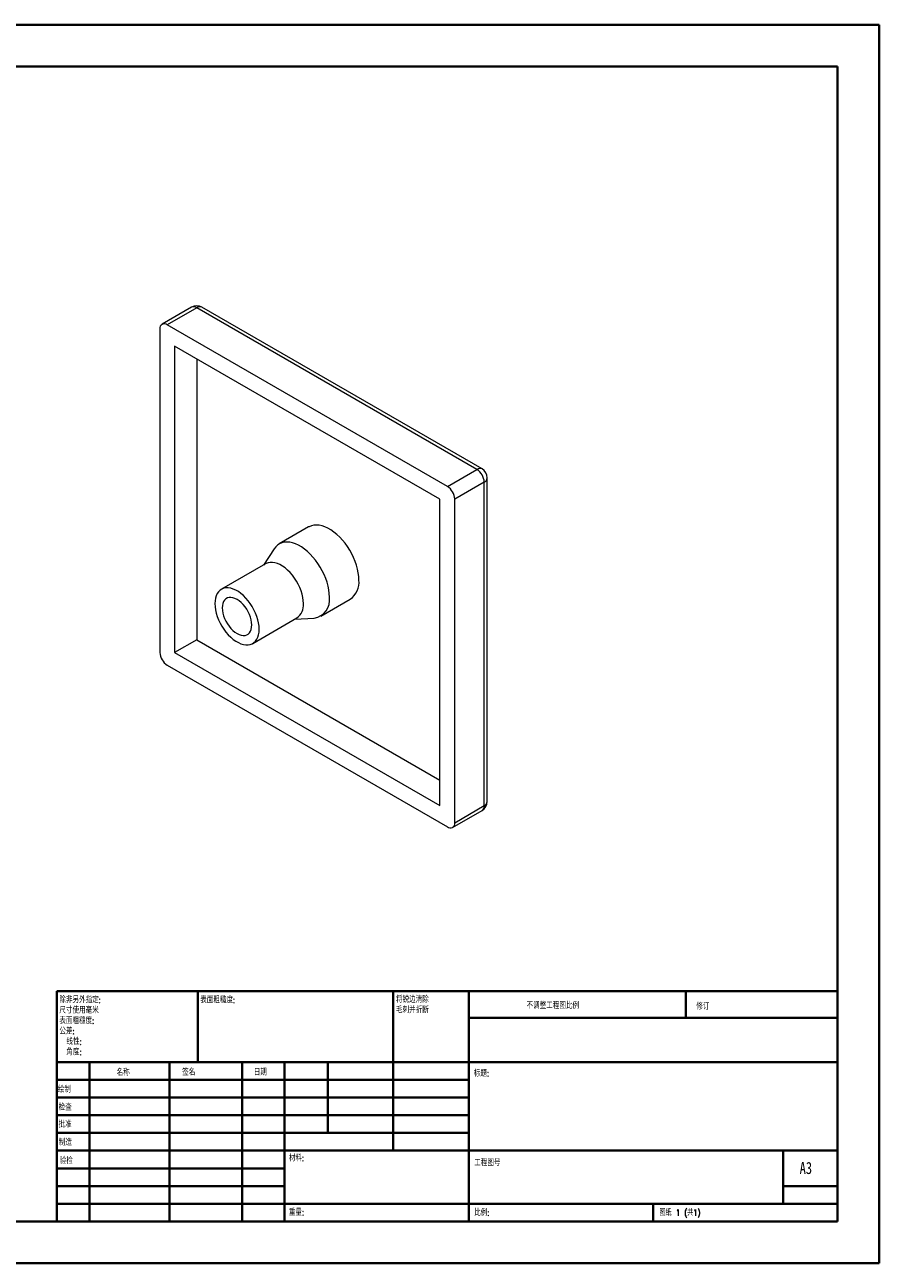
# Model space of a CAD drawing. Header units: millimetres. Extents: x 0 to 420, y 0 to 297.
# Tile 2 of 2: x 215 to 420, y 0 to 297. Entities that reach past the tile are written whole.
import ezdxf

# ---------------------------------------------------------------- set-up
doc = ezdxf.new("R2010")
doc.units = ezdxf.units.MM
doc.styles.add('SLDTEXTSTYLE0', font='TXT', dxfattribs={"width": 0.75, "bigfont": 'bigfont'})
doc.styles.add('SLDTEXTSTYLE1', font='TXT', dxfattribs={"width": 0.75})
doc.styles.add('SLDTEXTSTYLE2', font='TXT', dxfattribs={"width": 0.694444, "bigfont": 'bigfont'})

# ---------------------------------------------------------------- blocks, each defined once
blk = doc.blocks.new('SW_NOTE_0')
at = {"color": 0, "linetype": 'Continuous', "lineweight": 0, "char_height": 1.5, "attachment_point": 1, "style": 'SLDTEXTSTYLE0'}
for s, insert in [('\\M+18FAB锐边\\M+190B4\\M+18F9C', (0, 1.93)), ('\\M+196D1\\M+18E68\\M+19BF3\\M+190DC\\M+19266', (0, -0.57))]:
    blk.add_mtext(s, dxfattribs=dict(at, insert=insert))
blk = doc.blocks.new('SW_NOTE_1')
at = {"color": 0, "linetype": 'Continuous', "lineweight": 0, "char_height": 1.5, "attachment_point": 1, "style": 'SLDTEXTSTYLE0'}
for s, insert in [('\\M+18F9C\\M+194F1另\\M+18A4F\\M+18E77\\M+192E8:', (0, 1.93)), ('\\M+18EDA\\M+190A1\\M+18E67\\M+19770\\M+19F7C\\M+195C4', (0, -0.57)), ('\\M+1955C\\M+196CA\\M+19165糙\\M+19378:', (0, -3.07)), ('\\M+18CF6\\M+18DB7:', (0, -5.57)), ('线\\M+190AB:', (1.69, -8.07)), ('\\M+18A70\\M+19378:', (1.69, -10.57))]:
    blk.add_mtext(s, dxfattribs=dict(at, insert=insert))

msp = doc.modelspace()

# ---------------------------------------------------------------- linework, layer by layer
at = {"color": 7, "linetype": 'Continuous', "lineweight": 40}
for p, q in [((0.08, 297.21), (420.08, 297.21)), ((420.08, 0.21), (420.08, 297.21)), ((25.08, 287.21), (410.08, 287.21)), ((410.08, 287.21), (410.08, 10.21)), ((222.88, 65.46), (410.08, 65.46)), ((222.88, 65.46), (222.88, 10.21)), ((256.68, 48.46), (256.68, 65.46)), ((303.48, 65.46), (303.48, 27.21)), ((321.68, 65.46), (321.68, 10.21)), ((373.68, 59.09), (373.68, 65.46)), ((410.08, 59.09), (321.68, 59.09)), ((410.08, 48.46), (222.88, 48.46)), ((230.68, 48.46), (230.68, 10.21)), ((249.87, 48.46), (249.87, 10.21)), ((267.28, 48.46), (267.28, 10.21)), ((277.48, 10.21), (277.48, 48.46)), ((287.88, 31.46), (287.88, 48.46)), ((321.68, 44.21), (222.88, 44.21)), ((321.68, 39.96), (222.88, 39.96)), ((321.68, 35.71), (222.88, 35.71)), ((321.68, 31.46), (222.88, 31.46)), ((277.48, 27.21), (222.88, 27.21)), ((277.48, 27.21), (410.08, 27.21)), ((397.08, 14.46), (397.08, 27.21)), ((277.48, 22.96), (222.88, 22.96)), ((277.48, 18.71), (222.88, 18.71)), ((410.08, 18.71), (397.08, 18.71)), ((222.88, 14.46), (410.08, 14.46)), ((365.88, 10.21), (365.88, 14.46)), ((25.08, 10.21), (410.08, 10.21)), ((0.08, 0.21), (420.08, 0.21))]:
    msp.add_line(p, q, dxfattribs=at)
at = {"color": 7, "linetype": 'Continuous', "lineweight": 15}
for p, q in [((255.17, 229.48), (248.1, 225.4)), ((256.42, 229.36), (249.35, 225.28)), ((323.59, 190.58), (256.42, 229.36)), ((324.84, 190.7), (257.67, 229.48)), ((247.58, 224.26), (247.58, 146.68)), ((316.52, 186.5), (249.35, 225.28)), ((251.11, 220.17), (251.11, 146.68)), ((314.75, 183.43), (251.11, 220.17)), ((256.42, 217.11), (256.42, 149.75)), ((316.52, 186.5), (323.59, 190.58)), ((325.36, 187.52), (318.29, 183.43)), ((325.36, 109.95), (325.36, 187.52)), ((326.09, 110.97), (326.09, 188.54)), ((314.75, 109.95), (314.75, 183.43)), ((318.29, 105.86), (318.29, 183.43)), ((283.24, 176.78), (276.17, 172.7)), ((274.97, 171.55), (272.4, 167.64)), ((272.94, 167.95), (262.33, 161.83)), ((286.17, 155.38), (293.24, 159.46)), ((269.83, 148.84), (280.44, 154.96)), ((279.9, 154.65), (284.57, 154.92)), ((256.42, 149.75), (251.11, 146.68)), ((256.42, 149.75), (314.75, 116.07)), ((251.11, 146.68), (314.75, 109.95)), ((249.35, 143.62), (316.52, 104.84)), ((318.29, 105.86), (325.36, 109.95)), ((317.77, 104.72), (324.84, 108.8))]:
    msp.add_line(p, q, dxfattribs=at)
at = {"color": 7, "linetype": 'Continuous', "lineweight": 15, "flags": 128}
for points in [[(295.31, 164.04), (295.27, 164.89), (295.16, 165.77), (294.98, 166.67), (294.73, 167.59), (294.42, 168.51), (294.04, 169.44), (293.6, 170.34), (293.11, 171.23), (292.56, 172.08), (291.98, 172.89), (291.35, 173.65), (290.69, 174.36), (290.01, 175), (289.31, 175.57), (288.59, 176.07), (287.88, 176.48), (287.17, 176.81), (286.46, 177.05), (285.78, 177.2), (285.12, 177.25), (284.5, 177.21), (283.91, 177.08), (283.36, 176.85), (283.24, 176.78)], [(288.24, 159.96), (288.2, 160.8), (288.09, 161.68), (287.91, 162.59), (287.66, 163.51), (287.35, 164.43), (286.97, 165.35), (286.53, 166.26), (286.04, 167.14), (285.49, 168), (284.91, 168.81), (284.28, 169.57), (283.62, 170.28), (282.94, 170.92), (282.24, 171.49), (281.52, 171.99), (280.81, 172.4), (280.09, 172.73), (279.39, 172.97), (278.71, 173.11), (278.05, 173.17), (277.43, 173.13), (276.84, 172.99), (276.29, 172.77), (275.8, 172.45), (275.36, 172.05), (274.98, 171.57), (274.97, 171.55)], [(281.99, 158.39), (281.95, 159.12), (281.85, 159.89), (281.67, 160.67), (281.43, 161.47), (281.12, 162.26), (280.75, 163.04), (280.33, 163.81), (279.85, 164.54), (279.34, 165.23), (278.79, 165.86), (278.21, 166.44), (277.61, 166.95), (277, 167.39), (276.38, 167.75), (275.77, 168.02), (275.17, 168.2), (274.59, 168.29), (274.04, 168.29), (273.52, 168.19), (273.05, 168.01), (272.94, 167.95)], [(271.38, 152.27), (271.35, 153), (271.24, 153.76), (271.06, 154.55), (270.82, 155.34), (270.51, 156.14), (270.14, 156.92), (269.72, 157.68), (269.25, 158.41), (268.73, 159.1), (268.18, 159.74), (267.6, 160.32), (267, 160.83), (266.39, 161.27), (265.77, 161.62), (265.16, 161.89), (264.56, 162.08), (263.98, 162.17), (263.43, 162.16), (262.91, 162.07), (262.44, 161.89), (262.02, 161.61), (261.65, 161.25), (261.34, 160.81), (261.1, 160.3), (260.92, 159.72), (260.81, 159.08), (260.78, 158.39), (260.81, 157.66), (260.92, 156.9), (261.1, 156.11), (261.34, 155.32), (261.65, 154.52), (262.02, 153.74), (262.44, 152.98), (262.91, 152.25), (263.43, 151.56), (263.98, 150.92), (264.56, 150.34), (265.16, 149.83), (265.77, 149.39), (266.39, 149.04), (267, 148.77), (267.6, 148.59), (268.18, 148.49), (268.73, 148.5), (269.25, 148.59), (269.72, 148.77), (270.14, 149.05), (270.51, 149.41), (270.82, 149.85), (271.06, 150.36), (271.24, 150.94), (271.35, 151.58), (271.38, 152.27)], [(269.62, 153.29), (269.58, 153.89), (269.47, 154.52), (269.3, 155.17), (269.05, 155.82), (268.75, 156.46), (268.4, 157.08), (267.99, 157.66), (267.55, 158.2), (267.08, 158.67), (266.58, 159.08), (266.08, 159.41), (265.58, 159.66), (265.08, 159.82), (264.61, 159.89), (264.17, 159.87), (263.77, 159.75), (263.41, 159.55), (263.11, 159.25), (262.86, 158.88), (262.69, 158.44), (262.58, 157.93), (262.54, 157.37), (262.58, 156.77), (262.69, 156.14), (262.86, 155.49), (263.11, 154.84), (263.41, 154.2), (263.77, 153.58), (264.17, 153), (264.61, 152.46), (265.08, 151.99), (265.58, 151.58), (266.08, 151.25), (266.58, 151), (267.08, 150.84), (267.55, 150.77), (267.99, 150.79), (268.4, 150.91), (268.75, 151.11), (269.05, 151.41), (269.3, 151.78), (269.47, 152.22), (269.58, 152.73), (269.62, 153.29)]]:
    msp.add_lwpolyline(points, dxfattribs=at)
at = {"color": 7, "linetype": 'Continuous', "lineweight": 15}
for centre, radius, start, end in [((256.42, 227.32), 2.5, 60.0027, 119.9973), ((248.66, 224.43), 1.09, 50.7967, 189.214), ((321.52, 187.34), 3.84, 2.6055, 57.3945), ((323.59, 188.54), 2.5, 0, 60.0027), ((314.45, 183.26), 3.84, 2.6055, 57.3945), ((290.33, 163.53), 5, 305.5137, 5.7985), ((278.15, 158.06), 3.86, 306.4207, 4.8915), ((283.87, 159.28), 4.41, 279.0707, 8.8662), ((251.42, 146.86), 3.84, 182.6055, 237.3945), ((323.59, 110.97), 2.5, 299.9973, 0), ((317.21, 105.69), 1.09, 230.7967, 9.214)]:
    msp.add_arc(centre, radius, start, end, dxfattribs=at)
at = {"color": 8, "linetype": 'Continuous', "lineweight": 15}
for centre, radius, start, end in [((255.68, 228.34), 1.26, 54.3824, 114.3071), ((257.15, 228.34), 1.26, 65.6929, 125.6176), ((324.32, 189.56), 1.26, 65.6929, 125.6176), ((324.84, 188.66), 1.26, 294.3747, 354.3052), ((324.17, 109.79), 1.2, 304.0564, 7.2558), ((324.84, 111.09), 1.26, 294.3747, 354.3052)]:
    msp.add_arc(centre, radius, start, end, dxfattribs=at)

# ---------------------------------------------------------------- block references
at = {"color": 7, "linetype": 'Continuous', "lineweight": 0}
for name, p in [('SW_NOTE_1', (223.47, 62.2)), ('SW_NOTE_0', (304.19, 62.28))]:
    msp.add_blockref(name, p, dxfattribs=at)

# ---------------------------------------------------------------- texts
at = {"color": 7, "linetype": 'Continuous', "lineweight": 0, "attachment_point": 1}
for s, insert, char_height, style in [('\\M+1955C\\M+196CA\\M+19165糙\\M+19378:', (257.25, 64.13), 1.5, 'SLDTEXTSTYLE0'), ('\\M+19573调\\M+190AE\\M+18D48\\M+192F6图\\M+194E4\\M+197E1', (335.49, 62.75), 1.5, 'SLDTEXTSTYLE0'), ('\\M+18F43订', (376.21, 62.55), 1.5, 'SLDTEXTSTYLE0'), ('\\M+196BC\\M+18FCC', (237.2, 46.72), 1.5, 'SLDTEXTSTYLE0'), ('签\\M+196BC', (252.91, 46.78), 1.5, 'SLDTEXTSTYLE0'), ('\\M+193FA\\M+18AFA', (270.09, 46.79), 1.5, 'SLDTEXTSTYLE0'), ('标题:', (322.84, 46.49), 1.5, 'SLDTEXTSTYLE0'), ('绘\\M+190A7', (223.09, 42.64), 1.5, 'SLDTEXTSTYLE0'), ('检查', (223.29, 38.37), 1.5, 'SLDTEXTSTYLE0'), ('\\M+194E1\\M+18F79', (223.28, 34.28), 1.5, 'SLDTEXTSTYLE0'), ('\\M+190A7\\M+191A2', (223.33, 29.95), 1.5, 'SLDTEXTSTYLE0'), ('验检', (223.55, 25.56), 1.5, 'SLDTEXTSTYLE0'), ('\\M+18DDE\\M+197BF:', (278.52, 26.2), 1.5, 'SLDTEXTSTYLE0'), ('\\M+18D48\\M+192F6图\\M+18D86', (322.95, 25.08), 1.5, 'SLDTEXTSTYLE0'), ('A3', (401, 24.52), 2.91, 'SLDTEXTSTYLE1'), ('\\M+18F64\\M+197CA:', (278.5, 13.16), 1.4986, 'SLDTEXTSTYLE0'), ('\\M+194E4\\M+197E1:', (322.95, 13.11), 1.5, 'SLDTEXTSTYLE0'), ('图纸 1 (\\M+18BA41)', (367.36, 13.11), 1.5, 'SLDTEXTSTYLE2')]:
    msp.add_mtext(s, dxfattribs=dict(at, insert=insert, char_height=char_height, style=style))

doc.saveas('drawing.dxf')
